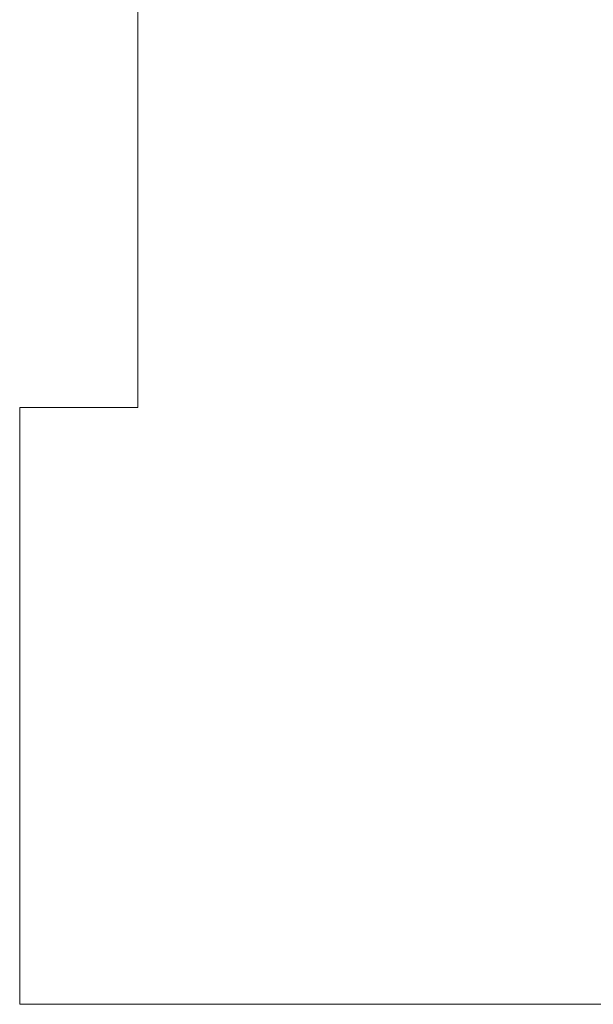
# Model space of a CAD drawing. Header units: millimetres. Extents: x -811 to 1340, y -192 to 870.
# Tile 150 of 256: x 608 to 622, y 112 to 137. Entities that reach past the tile are written whole.
import ezdxf

# ---------------------------------------------------------------- set-up
doc = ezdxf.new("R2010")
doc.units = ezdxf.units.MM
doc.header["$MEASUREMENT"] = 0
doc.layers.add('layer 1', color=7, linetype='Continuous')

msp = doc.modelspace()

# ---------------------------------------------------------------- linework, layer by layer
at = {"layer": 'layer 1', "color": 250, "lineweight": 9}
msp.add_open_spline([(667.8618, 127.1878), (667.8618, 127.1878), (667.8618, 112.0378), (667.8618, 112.0378), (667.8618, 112.0378), (667.8618, 112.0378), (647.8618, 112.0378), (647.8618, 112.0378), (647.8618, 112.0378), (647.8618, 112.0378), (647.8618, 115.0378), (647.8618, 115.0378), (647.8618, 115.0378), (647.8618, 115.0378), (627.8618, 115.0378), (627.8618, 115.0378), (627.8618, 115.0378), (627.8618, 115.0378), (627.8618, 112.0378), (627.8618, 112.0378), (627.8618, 112.0378), (627.8618, 112.0378), (607.8618, 112.0378), (607.8618, 112.0378), (607.8618, 112.0378), (607.8618, 112.0378), (607.8618, 127.1878), (607.8618, 127.1878), (607.8618, 127.1878), (607.8618, 127.1878), (610.8618, 127.1878), (610.8618, 127.1878), (610.8618, 127.1878), (610.8618, 127.1878), (610.8618, 146.8878), (610.8618, 146.8878), (610.8618, 146.8878), (610.8618, 146.8878), (607.8618, 146.8878), (607.8618, 146.8878), (607.8618, 146.8878), (607.8618, 146.8878), (607.8618, 162.0378), (607.8618, 162.0378), (607.8618, 162.0378), (607.8618, 162.0378), (627.8617, 162.0378), (627.8617, 162.0378), (627.8617, 162.0378), (627.8617, 156.5159), (632.3399, 152.0378), (637.8617, 152.0378), (637.8617, 152.0378), (643.3835, 152.0378), (647.8617, 156.5159), (647.8617, 162.0378), (647.8617, 162.0378), (647.8617, 162.0378), (667.8618, 162.0378), (667.8618, 162.0378), (667.8618, 162.0378), (667.8618, 162.0378), (667.8618, 146.8878), (667.8618, 146.8878), (667.8618, 146.8878), (667.8618, 146.8878), (664.8618, 146.8878), (664.8618, 146.8878), (664.8618, 146.8878), (664.8618, 146.8878), (664.8618, 127.1878), (664.8618, 127.1878), (664.8618, 127.1878), (664.8618, 127.1878), (667.8618, 127.1878), (667.8618, 127.1878)], degree=3, knots=[0, 0, 0, 0, 0.05, 0.05, 0.05, 0.05, 0.1, 0.1, 0.1, 0.1, 0.15, 0.15, 0.15, 0.15, 0.2, 0.2, 0.2, 0.2, 0.25, 0.25, 0.25, 0.25, 0.3, 0.3, 0.3, 0.3, 0.35, 0.35, 0.35, 0.35, 0.4, 0.4, 0.4, 0.4, 0.45, 0.45, 0.45, 0.45, 0.5, 0.5, 0.5, 0.5, 0.55, 0.55, 0.55, 0.55, 0.6, 0.6, 0.6, 0.6, 0.65, 0.65, 0.65, 0.65, 0.7, 0.7, 0.7, 0.7, 0.75, 0.75, 0.75, 0.75, 0.8, 0.8, 0.8, 0.8, 0.85, 0.85, 0.85, 0.85, 0.9, 0.9, 0.9, 0.9, 1, 1, 1, 1], dxfattribs=at)

doc.saveas('drawing.dxf')
